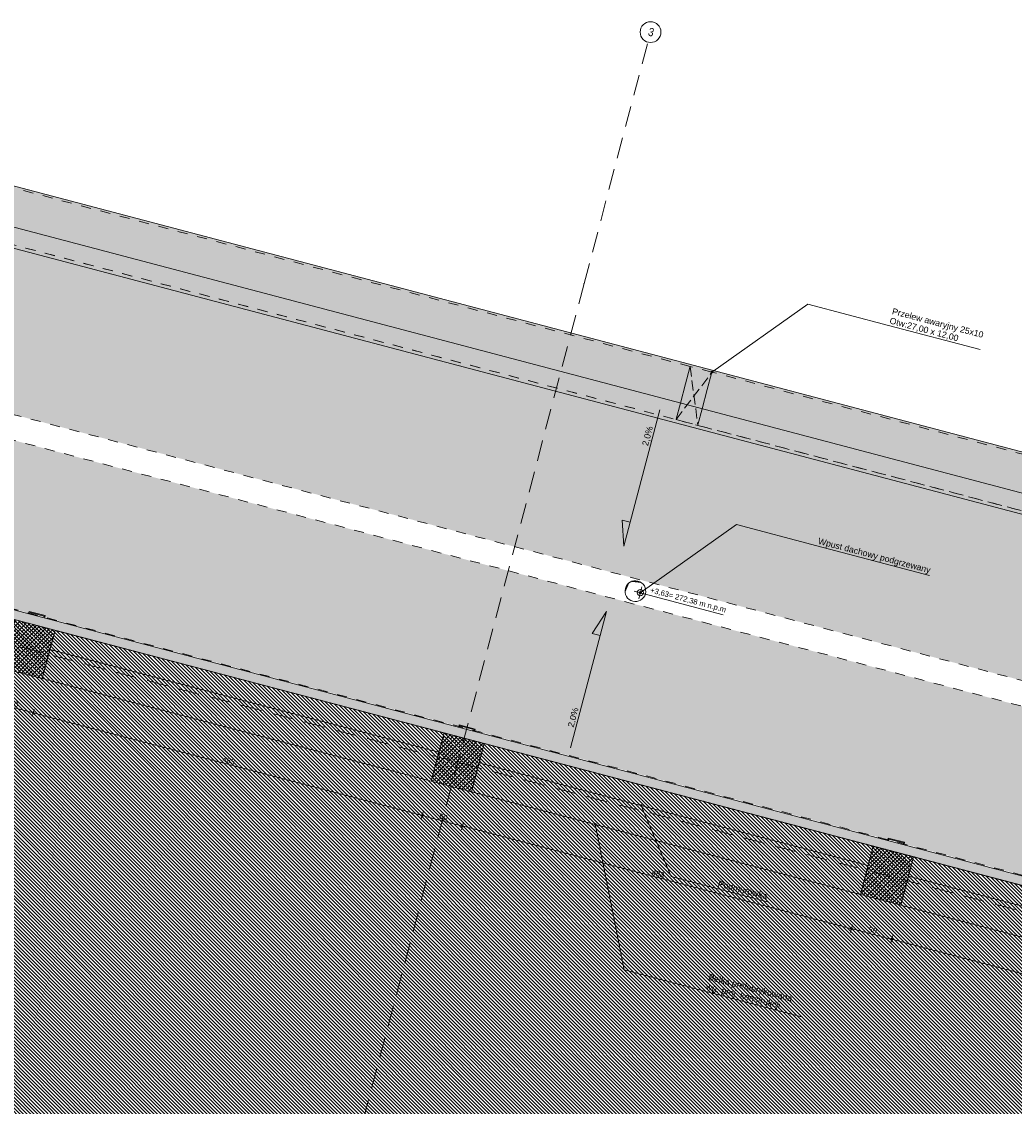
# Model space of a CAD drawing. Header units: millimetres. Extents: x -176817 to 18864955, y -12996033 to 201123.
# Tile 84 of 256: x 61059 to 72977, y 86692 to 99719. Entities that reach past the tile are written whole.
import ezdxf
from ezdxf.enums import TextEntityAlignment as Align

# ---------------------------------------------------------------- set-up
doc = ezdxf.new("R2010")
doc.units = ezdxf.units.MM
doc.header["$MEASUREMENT"] = 0
for name, pattern in [('Krawędzie ukryte', [170, 120, -50]), ('Przerywana', [240, 120, -120]), ('Przerywana długa', [390, 250, -140])]:
    doc.linetypes.add(name, pattern=pattern)
for name, color, linetype in [('213-A Wymiarowanie wewnętrzne', 7, 'Continuous'), ('231-A Ściany zewnętrzne', 7, 'Continuous'), ('233-A Wpusty dachowe opis', 7, 'Continuous'), ('280-A Dachy Powłoki', 7, 'Continuous'), ('291-A Obróbka blacharska', 7, 'Continuous'), ('297-A Opisy PW', 7, 'Continuous'), ('410-K Osie', 7, 'Continuous'), ('440-K Słupy', 7, 'Continuous'), ('450-K Belki', 7, 'Continuous'), ('460-K Stropy', 7, 'Continuous'), ('842-G Opisy PW PZT', 7, 'Continuous')]:
    doc.layers.add(name, color=color, linetype=linetype)
doc.styles.add('STYL_AUTOMATYCZNY_3', font='arial.ttf')
doc.styles.add('STYL_AUTOMATYCZNY_4', font='arial.ttf')
doc.styles.add('STYL_AUTOMATYCZNY_8', font='ARIALN.TTF')
doc.dimstyles.new('STYL_AUTOMATYCZNY__3', dxfattribs={"dimtxt": 64.999998, "dimasz": 47.5, "dimexe": 0.18, "dimexo": 0.0625, "dimgap": 0, "dimtad": 1, "dimdec": 1, "dimlfac": 0.1, "dimzin": 0, "dimdsep": 46, "dimtxsty": 'STYL_AUTOMATYCZNY_4', "dimblk": 'ARROWHEAD_11', "dimblk1": 'ARROWHEAD_11', "dimblk2": 'ARROWHEAD_11', "dimcen": 0.09, "dimclrd": 30, "dimclre": 30, "dimclrt": 30, "dimazin": 0, "dimtfac": 1, "dimtdec": 4, "dimtmove": 0, "dimatfit": 3, "dimfxl": 0, "dimtolj": 1, "dimtzin": 0, "dimarcsym": 0})
pattern_1 = [(45, (0, 0), (-49.497475, 49.497475), []), (45, (-24.75, 24.75), (-49.497475, 49.497475), [52.5, -17.5])]

# ---------------------------------------------------------------- blocks, each defined once
blk = doc.blocks.new('Dach_1_2', base_point=(55538, 98471))
at = {"layer": '280-A Dachy Powłoki', "linetype": 'Continuous', "lineweight": 0, "true_color": 0x005d2f}
blk.add_hatch(color=118, dxfattribs=at).paths.add_polyline_path([(82519, 91351), (55538, 98471), (57004, 96046), (80084, 89956)])
at = {"layer": '280-A Dachy Powłoki', "color": 8, "linetype": 'Przerywana', "lineweight": 0, "flags": 128}
for points in [[(55538, 98471), (82519, 91351)], [(80084, 89956), (57004, 96046)]]:
    blk.add_lwpolyline(points, dxfattribs=at)
blk = doc.blocks.new('Dach_2_2', base_point=(56928, 95756))
at = {"layer": '280-A Dachy Powłoki', "linetype": 'Continuous', "lineweight": 0, "true_color": 0x005d2f}
blk.add_hatch(color=118, dxfattribs=at).paths.add_polyline_path([(54458, 94381), (81439, 87261), (80008, 89666), (80008, 89666), (56928, 95756)])
at = {"layer": '280-A Dachy Powłoki', "color": 8, "linetype": 'Przerywana', "lineweight": 0, "flags": 128}
for points in [[(56928, 95756), (80008, 89666)], [(81439, 87261), (54458, 94381)]]:
    blk.add_lwpolyline(points, dxfattribs=at)
blk = doc.blocks.new('Belka_9_2', base_point=(83256, 91782))
at = {"layer": '450-K Belki', "linetype": 'Continuous', "lineweight": 0, "true_color": 0xffffff}
blk.add_hatch(color=7, dxfattribs=at).paths.add_polyline_path([(55053, 99307), (55569, 98421), (82468, 91323), (83354, 91839)])
at = {"layer": '450-K Belki', "color": 7, "linetype": 'Continuous', "lineweight": 0}
for p, q in [((83354, 91839), (55053, 99307)), ((82468, 91323), (55569, 98421))]:
    blk.add_line(p, q, dxfattribs=at)
blk = doc.blocks.new('Strop_26_2', base_point=(54232, 94316))
at = {"layer": '460-K Stropy', "color": 255, "linetype": 'Continuous', "lineweight": 0, "flags": 128}
blk.add_lwpolyline([(54232, 94316), (81605, 87093), (82767, 91497), (55394, 98720)], close=True, dxfattribs=at)
blk = doc.blocks.new('Otwór_80_2')
at = {"layer": '460-K Stropy', "linetype": 'Continuous', "lineweight": 0, "true_color": 0x000000}
for points in [[(68356, 92982, 0.176679), (68307, 92912, 0.064588), (68303, 92880, 0.039447), (68304, 92861)], [(68374, 92993), (68506, 92978, 0.104301), (68459, 93001, 0.064588), (68428, 93005, 0.110826)]]:
    blk.add_hatch(color=18, dxfattribs=at).paths.add_polyline_path(points)
at = {"layer": '460-K Stropy', "color": 7, "linetype": 'Continuous', "lineweight": 0, "flags": 128}
blk.add_lwpolyline([(68548, 92848, 0.414214), (68459, 93001, 0.414214), (68307, 92912, 0.414214), (68396, 92759, 0.414214)], format="xyb", close=True, dxfattribs=at)
blk = doc.blocks.new('Ściana_74_2', base_point=(55309, 98867))
at = {"layer": '231-A Ściany zewnętrzne', "color": 8, "linetype": 'Przerywana', "lineweight": 0, "flags": 128}
for points in [[(69085, 95578), (55085, 99273)], [(55540, 98470), (68917, 94940)], [(83323, 91821), (69346, 95510)], [(69178, 94871), (82517, 91351)]]:
    blk.add_lwpolyline(points, dxfattribs=at)
blk = doc.blocks.new('Ściana_167_2', base_point=(81969, 86749))
at = {"layer": '231-A Ściany zewnętrzne', "color": 7, "linetype": 'Continuous', "lineweight": 0, "flags": 128}
for points in [[(82031, 86981), (54000, 94377)], [(61399, 92177), (66069, 90945)], [(66552, 90817), (71222, 89585)], [(71706, 89457), (76386, 88222)]]:
    blk.add_lwpolyline(points, dxfattribs=at)
blk = doc.blocks.new('Słup_107_2', base_point=(66295, 90823))
at = {"layer": '440-K Słupy', "linetype": 'Continuous', "lineweight": 0, "true_color": 0x000000}
h = blk.add_hatch(dxfattribs=at)
h.set_pattern_fill('Beton_zbrojony_0002', color=18, style=0, pattern_type=2)
h.set_pattern_definition(pattern_1)
h.paths.add_polyline_path([(66130, 91177), (65977, 90597), (66460, 90469), (66613, 91049)])
at = {"layer": '440-K Słupy', "color": 7, "linetype": 'Continuous', "lineweight": 0, "flags": 128}
blk.add_lwpolyline([(66130, 91177), (65977, 90597), (66460, 90469), (66613, 91049)], dxfattribs=at)
blk = doc.blocks.new('Słup_155_2', base_point=(61142, 92183))
at = {"layer": '440-K Słupy', "linetype": 'Continuous', "lineweight": 0, "true_color": 0x000000}
h = blk.add_hatch(dxfattribs=at)
h.set_pattern_fill('Beton_zbrojony_0002', color=18, style=0, pattern_type=2)
h.set_pattern_definition(pattern_1)
h.paths.add_polyline_path([(60976, 92537), (60823, 91956), (61307, 91829), (61460, 92409)])
at = {"layer": '440-K Słupy', "color": 7, "linetype": 'Continuous', "lineweight": 0, "flags": 128}
blk.add_lwpolyline([(60976, 92537), (60823, 91956), (61307, 91829), (61460, 92409)], dxfattribs=at)
blk = doc.blocks.new('Słup_156_2', base_point=(61239, 92591))
at = {"layer": '291-A Obróbka blacharska', "color": 7, "linetype": 'Continuous', "lineweight": 0, "flags": 128}
blk.add_lwpolyline([(61341, 92585), (61336, 92566), (61326, 92569), (61329, 92578), (61155, 92624), (61152, 92614), (61142, 92617), (61147, 92636)], close=True, dxfattribs=at)
blk = doc.blocks.new('Słup_157_2', base_point=(71449, 89463))
at = {"layer": '440-K Słupy', "linetype": 'Continuous', "lineweight": 0, "true_color": 0x000000}
h = blk.add_hatch(dxfattribs=at)
h.set_pattern_fill('Beton_zbrojony_0002', color=18, style=0, pattern_type=2)
h.set_pattern_definition(pattern_1)
h.paths.add_polyline_path([(71284, 89817), (71130, 89237), (71614, 89109), (71767, 89689)])
at = {"layer": '440-K Słupy', "color": 7, "linetype": 'Continuous', "lineweight": 0, "flags": 128}
blk.add_lwpolyline([(71284, 89817), (71130, 89237), (71614, 89109), (71767, 89689)], dxfattribs=at)
blk = doc.blocks.new('Słup_158_2', base_point=(71556, 89869))
at = {"layer": '291-A Obróbka blacharska', "color": 7, "linetype": 'Continuous', "lineweight": 0, "flags": 128}
blk.add_lwpolyline([(71658, 89863), (71653, 89844), (71643, 89846), (71645, 89856), (71471, 89902), (71469, 89892), (71459, 89894), (71464, 89914)], close=True, dxfattribs=at)
blk = doc.blocks.new('Słup_253_2', base_point=(66402, 91229))
at = {"layer": '291-A Obróbka blacharska', "color": 7, "linetype": 'Continuous', "lineweight": 0, "flags": 128}
blk.add_lwpolyline([(66504, 91223), (66499, 91204), (66489, 91206), (66492, 91216), (66318, 91261), (66315, 91252), (66306, 91254), (66311, 91274)], close=True, dxfattribs=at)
blk = doc.blocks.new('Ściana_276_2', base_point=(82031, 86981))
at = {"layer": '231-A Ściany zewnętrzne', "linetype": 'Continuous', "lineweight": 0, "true_color": 0x000000}
h = blk.add_hatch(dxfattribs=at)
h.set_pattern_fill('Styropian_0002', color=18, style=0, pattern_type=2)
h.set_pattern_definition([(255.21803, (0, 0), (-100.483584, 26.51508), [60, -120]), (255.21803, (27.28, -100.28), (-100.483584, 26.51508), [60, -120]), (315.21803, (-15.31, -58.01), (73.20452, 73.7638), [60, -120]), (315.21803, (85.18, -84.53), (73.20452, 73.7638), [60, -120]), (15.21803, (0, 0), (-27.27906, 100.278875), [60, -120]), (15.21803, (100.48, -26.52), (-27.27906, 100.278875), [60, -120])])
h.paths.add_polyline_path([(82059, 87087), (53835, 94535), (53807, 94428), (82031, 86981)])
at = {"layer": '231-A Ściany zewnętrzne', "color": 7, "linetype": 'Continuous', "lineweight": 0, "flags": 128}
for points in [[(73990, 89216), (58810, 93222)], [(58781, 93116), (73962, 89110)]]:
    blk.add_lwpolyline(points, dxfattribs=at)
blk = doc.blocks.new('Symbol nachylenia 27[113]_2', base_point=(67648, 90999))
at = {"layer": '842-G Opisy PW PZT', "linetype": 'Continuous', "lineweight": 0, "true_color": 0x000000}
blk.add_hatch(color=18, dxfattribs=at).paths.add_polyline_path([(68080, 92636), (67907, 92371), (68003, 92346)])
at = {"layer": '842-G Opisy PW PZT', "color": 7, "linetype": 'Continuous', "lineweight": 0}
for p, q in [((67648, 90999), (68080, 92636)), ((67907, 92371), (68080, 92636)), ((67907, 92371), (68003, 92346))]:
    blk.add_line(p, q, dxfattribs=at)
at = {"layer": '842-G Opisy PW PZT', "color": 7, "lineweight": 0, "style": 'STYL_AUTOMATYCZNY_3'}
blk.add_attdef('txt', text='', height=75, rotation=75.218, dxfattribs=at).set_placement((67707, 91233), align=Align.BOTTOM_LEFT)
blk = doc.blocks.new('Symbol nachylenia 27[114]_2', base_point=(68720, 95056))
at = {"layer": '842-G Opisy PW PZT', "linetype": 'Continuous', "lineweight": 0, "true_color": 0x000000}
blk.add_hatch(color=18, dxfattribs=at).paths.add_polyline_path([(68288, 93419), (68365, 93709), (68268, 93734)])
at = {"layer": '842-G Opisy PW PZT', "color": 7, "linetype": 'Continuous', "lineweight": 0}
for p, q in [((68720, 95056), (68288, 93419)), ((68268, 93734), (68288, 93419)), ((68268, 93734), (68365, 93709))]:
    blk.add_line(p, q, dxfattribs=at)
at = {"layer": '842-G Opisy PW PZT', "color": 7, "lineweight": 0, "style": 'STYL_AUTOMATYCZNY_3'}
blk.add_attdef('txt', text='', height=75, rotation=75.218, dxfattribs=at).set_placement((68661, 94844), align=Align.BOTTOM_RIGHT)
blk = doc.blocks.new('Otwór_208_2')
at = {"layer": '231-A Ściany zewnętrzne', "color": 7, "linetype": 'Krawędzie ukryte', "lineweight": 0}
for p, q in [((68917, 94940), (69346, 95510)), ((69085, 95578), (69178, 94871))]:
    blk.add_line(p, q, dxfattribs=at)
at = {"layer": '231-A Ściany zewnętrzne', "color": 7, "linetype": 'Continuous', "lineweight": 0, "flags": 128}
for points in [[(69085, 95578), (69081, 95564), (69030, 95371), (68969, 95138), (68918, 94945), (68917, 94940)], [(69178, 94871), (69179, 94876), (69230, 95070), (69291, 95302), (69342, 95495), (69346, 95510)]]:
    blk.add_lwpolyline(points, dxfattribs=at)
at = {"layer": '231-A Ściany zewnętrzne', "color": 8, "linetype": 'Przerywana', "lineweight": 0, "flags": 128}
for points in [[(69346, 95510), (69085, 95578)], [(68917, 94940), (69178, 94871)]]:
    blk.add_lwpolyline(points, dxfattribs=at)
blk = doc.blocks.new('Belka_155_2', base_point=(66028, 90790))
at = {"layer": '450-K Belki', "color": 39, "linetype": 'Continuous', "lineweight": 0, "true_color": 0x573938, "flags": 128}
for points in [[(61399, 92177), (61460, 92409)], [(66130, 91177), (61460, 92409)], [(61307, 91829), (61399, 92177)], [(66069, 90945), (61399, 92177)], [(65977, 90597), (61307, 91829)], [(66069, 90945), (66130, 91177)], [(65977, 90597), (66069, 90945)]]:
    blk.add_lwpolyline(points, dxfattribs=at)
blk = doc.blocks.new('Belka_156_2', base_point=(71181, 89430))
at = {"layer": '450-K Belki', "color": 39, "linetype": 'Continuous', "lineweight": 0, "true_color": 0x573938, "flags": 128}
for points in [[(66552, 90817), (66613, 91049)], [(71284, 89817), (66613, 91049)], [(66460, 90469), (66552, 90817)], [(71222, 89585), (66552, 90817)], [(71130, 89237), (66460, 90469)], [(71222, 89585), (71284, 89817)], [(71130, 89237), (71222, 89585)]]:
    blk.add_lwpolyline(points, dxfattribs=at)
blk = doc.blocks.new('Belka_157_2', base_point=(76345, 88068))
at = {"layer": '450-K Belki', "color": 39, "linetype": 'Continuous', "lineweight": 0, "true_color": 0x573938, "flags": 128}
for points in [[(71706, 89457), (71767, 89689)], [(76447, 88454), (71767, 89689)], [(71614, 89109), (71706, 89457)], [(76386, 88222), (71706, 89457)], [(76294, 87874), (71614, 89109)], [(76386, 88222), (76447, 88454)], [(76294, 87874), (76386, 88222)]]:
    blk.add_lwpolyline(points, dxfattribs=at)
blk = doc.blocks.new('*D2967')
at = {"layer": '213-A Wymiarowanie wewnętrzne', "linetype": 'Continuous', "lineweight": 200}
for points in [[(60702, 91546), (60703, 91541), (60706, 91537), (60710, 91534), (60715, 91533), (60720, 91534), (60724, 91537), (60726, 91541), (60727, 91546), (60726, 91550), (60724, 91554), (60720, 91557), (60715, 91558), (60710, 91557), (60706, 91554), (60703, 91550)], [(61186, 91418), (61187, 91413), (61189, 91409), (61193, 91406), (61198, 91405), (61203, 91406), (61207, 91409), (61210, 91413), (61211, 91418), (61210, 91423), (61207, 91427), (61203, 91430), (61198, 91430), (61193, 91430), (61189, 91427), (61187, 91423)]]:
    blk.add_hatch(color=30, dxfattribs=at).paths.add_polyline_path(points)
at = {"layer": '213-A Wymiarowanie wewnętrzne', "color": 30, "linetype": 'Continuous', "lineweight": 0}
for p, q in [((60718, 91558), (60727, 91591)), ((60727, 91542), (61186, 91421)), ((61201, 91430), (61210, 91463)), ((61186, 91373), (61195, 91406))]:
    blk.add_line(p, q, dxfattribs=at)
blk.add_circle((61198, 91418), 12.5, dxfattribs=at)
at = {"layer": '213-A Wymiarowanie wewnętrzne', "color": 30, "lineweight": 200, "insert": (60912, 91507), "char_height": 65, "attachment_point": 7, "rotation": 345.218, "style": 'STYL_AUTOMATYCZNY_4'}
blk.add_mtext('\\A1;{\\pql;\\fArial|b0|i0|c238|p0;\\W1.000000;50}', dxfattribs=at)
blk = doc.blocks.new('ARROWHEAD_11')
at = {"color": 0, "linetype": 'Continuous', "lineweight": 0}
blk.add_line((0, 0), (-1, 0), dxfattribs=at)
at = {"color": 0, "linetype": 'Continuous', "lineweight": 0, "const_width": 0.25, "flags": 128}
blk.add_lwpolyline([(-0.125, 0, 1), (0.125, 0, 1)], format="xyb", close=True, dxfattribs=at)
blk = doc.blocks.new('*D2968')
at = {"layer": '213-A Wymiarowanie wewnętrzne', "linetype": 'Continuous', "lineweight": 200}
for points in [[(61186, 91418), (61187, 91413), (61189, 91409), (61193, 91406), (61198, 91405), (61203, 91406), (61207, 91409), (61210, 91413), (61211, 91418), (61210, 91423), (61207, 91427), (61203, 91430), (61198, 91430), (61193, 91430), (61189, 91427), (61187, 91423)], [(65856, 90186), (65857, 90181), (65860, 90177), (65864, 90174), (65868, 90173), (65873, 90174), (65877, 90177), (65880, 90181), (65881, 90186), (65880, 90190), (65877, 90194), (65873, 90197), (65868, 90198), (65864, 90197), (65860, 90194), (65857, 90190)]]:
    blk.add_hatch(color=30, dxfattribs=at).paths.add_polyline_path(points)
at = {"layer": '213-A Wymiarowanie wewnętrzne', "color": 30, "linetype": 'Continuous', "lineweight": 0}
for p, q in [((61210, 91415), (65856, 90189)), ((65856, 90140), (65865, 90174)), ((65872, 90198), (65880, 90231))]:
    blk.add_line(p, q, dxfattribs=at)
blk.add_circle((65868, 90186), 12.5, dxfattribs=at)
at = {"layer": '213-A Wymiarowanie wewnętrzne', "color": 30, "lineweight": 200, "insert": (63465, 90833), "char_height": 65, "attachment_point": 7, "rotation": 345.218, "style": 'STYL_AUTOMATYCZNY_4'}
blk.add_mtext('\\A1;{\\pql;\\fArial|b0|i0|c238|p0;\\W1.000000;483}', dxfattribs=at)
blk = doc.blocks.new('*D2969')
at = {"layer": '213-A Wymiarowanie wewnętrzne', "linetype": 'Continuous', "lineweight": 200}
for points in [[(65856, 90186), (65857, 90181), (65860, 90177), (65864, 90174), (65868, 90173), (65873, 90174), (65877, 90177), (65880, 90181), (65881, 90186), (65880, 90190), (65877, 90194), (65873, 90197), (65868, 90198), (65864, 90197), (65860, 90194), (65857, 90190)], [(66339, 90058), (66340, 90053), (66343, 90049), (66347, 90046), (66352, 90046), (66357, 90046), (66361, 90049), (66363, 90053), (66364, 90058), (66363, 90063), (66361, 90067), (66357, 90070), (66352, 90071), (66347, 90070), (66343, 90067), (66340, 90063)]]:
    blk.add_hatch(color=30, dxfattribs=at).paths.add_polyline_path(points)
at = {"layer": '213-A Wymiarowanie wewnętrzne', "color": 30, "linetype": 'Continuous', "lineweight": 0}
blk.add_line((65880, 90182), (66340, 90061), dxfattribs=at)
at = {"layer": '213-A Wymiarowanie wewnętrzne', "color": 30, "lineweight": 200, "insert": (66066, 90147), "char_height": 65, "attachment_point": 7, "rotation": 345.218, "style": 'STYL_AUTOMATYCZNY_4'}
blk.add_mtext('\\A1;{\\pql;\\fArial|b0|i0|c238|p0;\\W1.000000;50}', dxfattribs=at)
blk = doc.blocks.new('*D2970')
at = {"layer": '213-A Wymiarowanie wewnętrzne', "linetype": 'Continuous', "lineweight": 200}
for points in [[(66339, 90058), (66340, 90053), (66343, 90049), (66347, 90046), (66352, 90046), (66357, 90046), (66361, 90049), (66363, 90053), (66364, 90058), (66363, 90063), (66361, 90067), (66357, 90070), (66352, 90071), (66347, 90070), (66343, 90067), (66340, 90063)], [(71009, 88826), (71010, 88821), (71013, 88817), (71017, 88814), (71022, 88813), (71027, 88814), (71031, 88817), (71034, 88821), (71034, 88826), (71034, 88831), (71031, 88835), (71027, 88837), (71022, 88838), (71017, 88837), (71013, 88835), (71010, 88831)]]:
    blk.add_hatch(color=30, dxfattribs=at).paths.add_polyline_path(points)
at = {"layer": '213-A Wymiarowanie wewnętrzne', "color": 30, "linetype": 'Continuous', "lineweight": 0}
for p, q in [((66340, 90013), (66349, 90046)), ((66355, 90070), (66364, 90103)), ((66364, 90055), (71010, 88829))]:
    blk.add_line(p, q, dxfattribs=at)
blk.add_circle((66352, 90058), 12.5, dxfattribs=at)
at = {"layer": '213-A Wymiarowanie wewnętrzne', "color": 30, "lineweight": 200, "insert": (68618, 89473), "char_height": 65, "attachment_point": 7, "rotation": 345.218, "style": 'STYL_AUTOMATYCZNY_4'}
blk.add_mtext('\\A1;{\\pql;\\fArial|b0|i0|c238|p0;\\W1.000000;483}', dxfattribs=at)
blk = doc.blocks.new('*D2971')
at = {"layer": '213-A Wymiarowanie wewnętrzne', "linetype": 'Continuous', "lineweight": 200}
for points in [[(71009, 88826), (71010, 88821), (71013, 88817), (71017, 88814), (71022, 88813), (71027, 88814), (71031, 88817), (71034, 88821), (71034, 88826), (71034, 88831), (71031, 88835), (71027, 88837), (71022, 88838), (71017, 88837), (71013, 88835), (71010, 88831)], [(71493, 88698), (71494, 88693), (71497, 88689), (71501, 88687), (71505, 88686), (71510, 88687), (71514, 88689), (71517, 88693), (71518, 88698), (71517, 88703), (71514, 88707), (71510, 88710), (71505, 88711), (71501, 88710), (71497, 88707), (71494, 88703)]]:
    blk.add_hatch(color=30, dxfattribs=at).paths.add_polyline_path(points)
at = {"layer": '213-A Wymiarowanie wewnętrzne', "color": 30, "linetype": 'Continuous', "lineweight": 0}
for p, q in [((71025, 88838), (71034, 88871)), ((71010, 88780), (71019, 88814)), ((71034, 88823), (71493, 88701)), ((71509, 88710), (71517, 88743)), ((71493, 88653), (71502, 88686))]:
    blk.add_line(p, q, dxfattribs=at)
for centre in [(71022, 88826), (71505, 88698)]:
    blk.add_circle(centre, 12.5, dxfattribs=at)
at = {"layer": '213-A Wymiarowanie wewnętrzne', "color": 30, "lineweight": 200, "insert": (71219, 88787), "char_height": 65, "attachment_point": 7, "rotation": 345.218, "style": 'STYL_AUTOMATYCZNY_4'}
blk.add_mtext('\\A1;{\\pql;\\fArial|b0|i0|c238|p0;\\W1.000000;50}', dxfattribs=at)
blk = doc.blocks.new('*D2972')
at = {"layer": '213-A Wymiarowanie wewnętrzne', "linetype": 'Continuous', "lineweight": 200}
for points in [[(71493, 88698), (71494, 88693), (71497, 88689), (71501, 88687), (71505, 88686), (71510, 88687), (71514, 88689), (71517, 88693), (71518, 88698), (71517, 88703), (71514, 88707), (71510, 88710), (71505, 88711), (71501, 88710), (71497, 88707), (71494, 88703)], [(76173, 87463), (76174, 87458), (76176, 87454), (76180, 87452), (76185, 87451), (76190, 87452), (76194, 87454), (76197, 87458), (76198, 87463), (76197, 87468), (76194, 87472), (76190, 87475), (76185, 87476), (76180, 87475), (76176, 87472), (76174, 87468)]]:
    blk.add_hatch(color=30, dxfattribs=at).paths.add_polyline_path(points)
at = {"layer": '213-A Wymiarowanie wewnętrzne', "color": 30, "linetype": 'Continuous', "lineweight": 0}
for p, q in [((71518, 88695), (76173, 87466)), ((76173, 87418), (76182, 87451)), ((76188, 87475), (76197, 87509))]:
    blk.add_line(p, q, dxfattribs=at)
blk.add_circle((76185, 87463), 12.5, dxfattribs=at)
at = {"layer": '213-A Wymiarowanie wewnętrzne', "color": 30, "lineweight": 200, "insert": (73777, 88112), "char_height": 65, "attachment_point": 7, "rotation": 345.218, "style": 'STYL_AUTOMATYCZNY_4'}
blk.add_mtext('\\A1;{\\pql;\\fArial|b0|i0|c238|p0;\\W1.000000;484}', dxfattribs=at)
blk = doc.blocks.new('Koty wysokościowe_17_2', base_point=(68488, 92861))
at = {"layer": '233-A Wpusty dachowe opis', "color": 7, "linetype": 'Continuous', "lineweight": 0}
for p, q in [((68468, 92788), (68507, 92933)), ((68415, 92880), (69482, 92596))]:
    blk.add_line(p, q, dxfattribs=at)
blk.add_circle((68488, 92861), 37.5, dxfattribs=at)
at = {"layer": '233-A Wpusty dachowe opis', "color": 7, "lineweight": 0, "insert": (68595, 92846), "char_height": 65, "attachment_point": 7, "rotation": 345.1012, "style": 'STYL_AUTOMATYCZNY_3'}
blk.add_mtext('\\A1;{\\pql;\\fArial|b0|i0|c238|p0;\\W1.000000;+3,63= 272,38 m n.p.m}', dxfattribs=at)
blk = doc.blocks.new('Etykieta_53_2', base_point=(69346, 95510))
at = {"layer": '297-A Opisy PW', "linetype": 'Continuous', "lineweight": 0, "true_color": 0x000000}
blk.add_hatch(color=18, dxfattribs=at).paths.add_polyline_path([(69334, 95510), (69335, 95505), (69337, 95501), (69341, 95498), (69346, 95497), (69351, 95498), (69355, 95501), (69358, 95505), (69359, 95510), (69358, 95514), (69355, 95518), (69351, 95521), (69346, 95522), (69341, 95521), (69337, 95518), (69335, 95514)])
at = {"layer": '297-A Opisy PW', "color": 7, "linetype": 'Continuous', "lineweight": 0}
for p, q in [((69356, 95517), (70500, 96327)), ((70500, 96327), (71467, 96072)), ((71467, 96072), (72568, 95782))]:
    blk.add_line(p, q, dxfattribs=at)
blk.add_circle((69346, 95510), 12.5, dxfattribs=at)
at = {"layer": '297-A Opisy PW', "color": 7, "lineweight": 0, "insert": (71470, 96083), "char_height": 75, "attachment_point": 7, "rotation": 345.218, "line_spacing_factor": 0.929581, "style": 'STYL_AUTOMATYCZNY_3'}
blk.add_mtext('\\A1;{\\pql;\\fArial|b0|i0|c238|p0;\\W1.000000;Przelew awaryjny 25x10\\P\\pql;\\fArial|b0|i0|c238|p0;\\W1.000000;Otw:\\fArial|b0|i0|c238|p0;\\W1.000000;27,00\\fArial|b0|i0|c238|p0;\\W1.000000; x \\fArial|b0|i0|c238|p0;\\W1.000000;12,00}', dxfattribs=at)
blk = doc.blocks.new('Etykieta_58_2', base_point=(67948, 90076))
at = {"layer": '297-A Opisy PW', "linetype": 'Continuous', "lineweight": 0, "true_color": 0x000000}
blk.add_hatch(color=18, dxfattribs=at).paths.add_polyline_path([(67936, 90076), (67936, 90072), (67939, 90068), (67943, 90065), (67948, 90064), (67953, 90065), (67957, 90068), (67960, 90072), (67961, 90076), (67960, 90081), (67957, 90085), (67953, 90088), (67948, 90089), (67943, 90088), (67939, 90085), (67936, 90081)])
at = {"layer": '297-A Opisy PW', "color": 7, "linetype": 'Continuous', "lineweight": 0}
for p, q in [((67950, 90064), (68294, 88329)), ((68294, 88329), (69261, 88074)), ((69261, 88074), (70439, 87763))]:
    blk.add_line(p, q, dxfattribs=at)
blk.add_circle((67948, 90076), 12.5, dxfattribs=at)
at = {"layer": '297-A Opisy PW', "color": 7, "lineweight": 0, "insert": (69262, 88078), "char_height": 75, "width": 1188.84, "attachment_point": 7, "rotation": 345.218, "line_spacing_factor": 0.930913, "style": 'STYL_AUTOMATYCZNY_3'}
blk.add_mtext('\\A1;{\\pql;\\fArial|b0|i0|c238|p0;\\W1.000000;Belka prefabrykowana wg. proj. konstrukcji}', dxfattribs=at)
blk = doc.blocks.new('Etykieta_62_2', base_point=(68488, 92861))
at = {"layer": '297-A Opisy PW', "linetype": 'Continuous', "lineweight": 0, "true_color": 0x000000}
blk.add_hatch(color=18, dxfattribs=at).paths.add_polyline_path([(68475, 92861), (68476, 92856), (68479, 92852), (68483, 92849), (68488, 92848), (68492, 92849), (68496, 92852), (68499, 92856), (68500, 92861), (68499, 92866), (68496, 92870), (68492, 92872), (68488, 92873), (68483, 92872), (68479, 92870), (68476, 92866)])
at = {"layer": '297-A Opisy PW', "color": 7, "linetype": 'Continuous', "lineweight": 0}
for p, q in [((68498, 92868), (69641, 93679)), ((69641, 93679), (70608, 93424)), ((70608, 93424), (71958, 93067))]:
    blk.add_line(p, q, dxfattribs=at)
blk.add_circle((68488, 92861), 12.5, dxfattribs=at)
at = {"layer": '297-A Opisy PW', "color": 7, "lineweight": 0, "insert": (70609, 93428), "char_height": 75, "attachment_point": 7, "rotation": 345.218, "style": 'STYL_AUTOMATYCZNY_3'}
blk.add_mtext('\\A1;{\\pql;\\fArial|b0|i0|c238|p0;\\W1.000000;Wpust dachowy podgrzewany}', dxfattribs=at)
blk = doc.blocks.new('Etykieta_68_2', base_point=(68497, 90304))
at = {"layer": '297-A Opisy PW', "linetype": 'Continuous', "lineweight": 0, "true_color": 0x000000}
blk.add_hatch(color=18, dxfattribs=at).paths.add_polyline_path([(68484, 90304), (68485, 90299), (68488, 90295), (68492, 90292), (68497, 90292), (68501, 90292), (68505, 90295), (68508, 90299), (68509, 90304), (68508, 90309), (68505, 90313), (68501, 90316), (68497, 90317), (68492, 90316), (68488, 90313), (68485, 90309)])
at = {"layer": '297-A Opisy PW', "color": 7, "linetype": 'Continuous', "lineweight": 0}
for p, q in [((68501, 90293), (68858, 89454)), ((68858, 89454), (69406, 89309)), ((69406, 89309), (70016, 89148))]:
    blk.add_line(p, q, dxfattribs=at)
blk.add_circle((68497, 90304), 12.5, dxfattribs=at)
at = {"layer": '297-A Opisy PW', "color": 7, "lineweight": 0, "insert": (69412, 89333), "char_height": 75, "attachment_point": 7, "rotation": 345.218, "style": 'STYL_AUTOMATYCZNY_3'}
blk.add_mtext('\\A1;{\\pql;\\fArial|b0|i0|c238|p0;\\W1.000000;Podmurówka}', dxfattribs=at)
blk = doc.blocks.new('Standardowy znacznik osi[630]_2', base_point=(68578, 99473))
at = {"layer": '410-K Osie', "color": 5, "linetype": 'Przerywana długa', "lineweight": 0}
for q in [(68578, 99473), (46788, 16896)]:
    blk.add_line((67812, 96573), q, dxfattribs=at)
at = {"layer": '410-K Osie', "color": 5, "linetype": 'Continuous', "lineweight": 0}
blk.add_circle((68610, 99594), 125, dxfattribs=at)
at = {"layer": '410-K Osie', "color": 5, "linetype": 'Przerywana długa', "lineweight": 0}
blk.add_point((67812, 96573), dxfattribs=at)
blk.add_point((67812, 96573), dxfattribs=at)
at = {"layer": '410-K Osie', "color": 7, "lineweight": 0, "style": 'STYL_AUTOMATYCZNY_8'}
for tag, p in [('AC_MarkerText_1_0', (68631, 99643)), ('AC_MarkerText_1_1', (46011, 13923))]:
    blk.add_attdef(tag, text='', height=100, rotation=345.218, dxfattribs=at).set_placement(p, align=Align.TOP_CENTER)
blk = doc.blocks.new('Standardowy znacznik osi[633]_2', base_point=(32891, 99637))
at = {"layer": '410-K Osie', "color": 5, "linetype": 'Przerywana długa', "lineweight": 0}
blk.add_line((35792, 98872), (269813, 37120), dxfattribs=at)
at = {"layer": '410-K Osie', "color": 7, "lineweight": 0, "style": 'STYL_AUTOMATYCZNY_8'}
for tag, p in [('AC_MarkerText_1_0', (32791, 99718)), ('AC_MarkerText_1_1', (272855, 36371))]:
    blk.add_attdef(tag, text='', height=100, rotation=345.218, dxfattribs=at).set_placement(p, align=Align.TOP_CENTER)

msp = doc.modelspace()

# ---------------------------------------------------------------- hatches: boundary and pattern name
at = {"layer": '842-G Opisy PW PZT', "linetype": 'Continuous', "lineweight": 0, "true_color": 0xe8e8e8}
h = msp.add_hatch(dxfattribs=at)
h.set_pattern_fill('Pasy_0002', color=254, style=0, pattern_type=2)
h.set_pattern_definition([(134.93251, (101839.315, 70594.414), (21.238177, 21.188201), [])])
h.paths.add_polyline_path([(20311.76, 31594.87), (37993.06, 98601.3), (172924.44, 62996.33), (42984.58, 88008.54)])

# ---------------------------------------------------------------- linework, layer by layer
at = {"layer": '842-G Opisy PW PZT', "color": 9, "linetype": 'Continuous', "lineweight": 0, "flags": 128}
msp.add_lwpolyline([(20311.76, 31594.87), (37993.06, 98601.3), (172924.44, 62996.33), (42984.58, 88008.54)], close=True, dxfattribs=at)

# ---------------------------------------------------------------- block references
at = {"layer": '231-A Ściany zewnętrzne', "color": 7, "lineweight": 0}
for name, p in [('Ściana_74_2', (55308.9, 98867.12)), ('Ściana_276_2', (82030.65, 86980.9)), ('Ściana_167_2', (81969.43, 86748.87))]:
    msp.add_blockref(name, p, dxfattribs=at)
at = {"layer": '231-A Ściany zewnętrzne', "color": 7, "linetype": 'Continuous', "lineweight": 0}
msp.add_blockref('Otwór_208_2', (0, 0), dxfattribs=at)
at = {"layer": '233-A Wpusty dachowe opis', "color": 7, "lineweight": 0}
msp.add_blockref('Koty wysokościowe_17_2', (68487.64, 92860.85), dxfattribs=at)
at = {"layer": '280-A Dachy Powłoki', "color": 8, "linetype": 'Przerywana', "lineweight": 0}
for name, p in [('Dach_1_2', (55537.56, 98470.65)), ('Dach_2_2', (56927.94, 95756.06))]:
    msp.add_blockref(name, p, dxfattribs=at)
at = {"layer": '291-A Obróbka blacharska', "color": 7, "lineweight": 0}
for name, p in [('Słup_156_2', (61239, 92591.4)), ('Słup_253_2', (66402.26, 91228.94)), ('Słup_158_2', (71555.86, 89869.04))]:
    msp.add_blockref(name, p, dxfattribs=at)
at = {"layer": '297-A Opisy PW', "color": 7, "linetype": 'Continuous', "lineweight": 0}
for name, p in [('Etykieta_53_2', (69346.05, 95509.53)), ('Etykieta_62_2', (68487.64, 92860.85)), ('Etykieta_68_2', (68496.57, 90304.01)), ('Etykieta_58_2', (67948.01, 90076.41))]:
    msp.add_blockref(name, p, dxfattribs=at)
at = {"layer": '410-K Osie', "color": 5, "linetype": 'Continuous', "lineweight": 0}
msp.add_blockref('Standardowy znacznik osi[633]_2', (32891.23, 99637.28), dxfattribs=at)
ref = msp.add_blockref('Standardowy znacznik osi[630]_2', (68577.77, 99473.4), dxfattribs=at)
ref.add_attrib('AC_MarkerText_1', '3', dxfattribs={"color": 7, "lineweight": 0, "height": 100, "rotation": 345.218034, "style": 'STYL_AUTOMATYCZNY_8'}).set_placement((68630.67, 99643), align=Align.TOP_CENTER)
at = {"layer": '440-K Słupy', "color": 7, "lineweight": 0}
for name, p in [('Słup_155_2', (61141.51, 92182.75)), ('Słup_107_2', (66295.11, 90822.84)), ('Słup_157_2', (71448.7, 89462.94))]:
    msp.add_blockref(name, p, dxfattribs=at)
at = {"layer": '450-K Belki', "color": 7, "lineweight": 0}
msp.add_blockref('Belka_9_2', (83256.2, 91782.11), dxfattribs=at)
at = {"layer": '450-K Belki', "color": 39, "lineweight": 0, "true_color": 0x573938}
for name, p in [('Belka_155_2', (66027.84, 90789.94)), ('Belka_156_2', (71181.46, 89430.03)), ('Belka_157_2', (76344.73, 88067.58))]:
    msp.add_blockref(name, p, dxfattribs=at)
at = {"layer": '460-K Stropy', "color": 255, "linetype": 'Continuous', "lineweight": 0}
msp.add_blockref('Strop_26_2', (54232.14, 94316.22), dxfattribs=at)
at = {"layer": '460-K Stropy', "color": 7, "linetype": 'Continuous', "lineweight": 0}
msp.add_blockref('Otwór_80_2', (0, 0), dxfattribs=at)
at = {"layer": '842-G Opisy PW PZT', "color": 7, "linetype": 'Continuous', "lineweight": 0}
for name, p in [('Symbol nachylenia 27[114]_2', (68720.13, 95055.91)), ('Symbol nachylenia 27[113]_2', (67647.87, 90998.61))]:
    msp.add_blockref(name, p, dxfattribs=at).add_auto_attribs({'txt': '2,0%'})

# ---------------------------------------------------------------- dimensions: what is measured, and where the dimension line sits
at = {"layer": '213-A Wymiarowanie wewnętrzne', "color": 30, "linetype": 'Continuous', "lineweight": 200}
for base, p1, p2, picture, middle in [((61198.26, 91417.96), (60823.24, 91956.46), (61306.69, 91828.89), '*D2967', (60968.03, 91525.76)), ((65868.38, 90185.63), (61306.69, 91828.89), (65976.82, 90596.56), '*D2968', (63544.77, 90845.83)), ((66351.87, 90058.05), (65976.82, 90596.56), (66460.31, 90468.98), '*D2969', (66121.63, 90165.86)), ((71022, 88825.72), (66460.31, 90468.98), (71130.43, 89236.65), '*D2970', (68698.39, 89485.92)), ((71505.45, 88698.15), (71130.43, 89236.65), (71613.89, 89109.08), '*D2971', (71275.23, 88805.96)), ((76185.26, 87463.26), (71613.89, 89109.08), (76293.7, 87874.2), '*D2972', (73856.81, 88124.74))]:
    dim = msp.add_linear_dim(base=base, p1=p1, p2=p2, angle=345.218034, dimstyle='STYL_AUTOMATYCZNY__3', dxfattribs=at)
    dim.commit()
    dim.dimension.update_dxf_attribs({"geometry": picture, "text_midpoint": middle, "dimtype": 160, "text_rotation": 345.218034})

doc.saveas('drawing.dxf')
